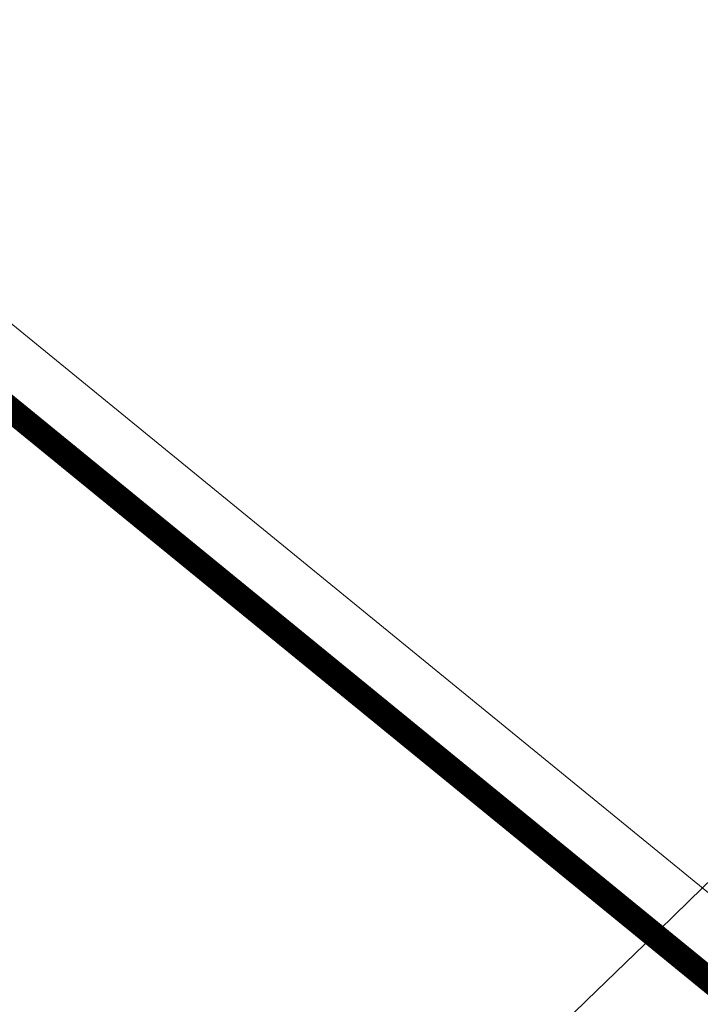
# Model space of a CAD drawing. Header units: millimetres. Extents: x 21148.2 to 21239.2, y 30135 to 30201.8.
# Tile 69 of 189: x 21177.9177 to 21177.9989, y 30158.9185 to 30159.0361. Entities that reach past the tile are written whole.
import ezdxf

# ---------------------------------------------------------------- set-up
doc = ezdxf.new("R2010")
doc.units = ezdxf.units.MM
doc.layers.add('AR-T1E-20-L1$0$ENHANCE PTB LVL 1 - BUILDING WALLS$0$I-FURN', color=7, linetype='Continuous', lineweight=13)
doc.layers.add('AR-T1E-20-L1$0$Seating', color=7, linetype='Continuous', lineweight=13)

# ---------------------------------------------------------------- blocks, each defined once
blk = doc.blocks.new('AR-T1E-20-L1$0$Landseat')
at = {"layer": 'AR-T1E-20-L1$0$Seating', "ltscale": 10, "const_width": 3}
blk.add_lwpolyline([(74.83, 392), (74.83, 327.71, -0.112714), (45.1, 197.5, 0.228329), (45.1, -197.5, -0.112714), (74.83, -327.71), (74.83, -392, 0.414214), (82.83, -400), (696.83, -400, 0.414214), (704.83, -392), (704.83, -278.39, -0.026921), (707.72, -224.66, 0.053882), (707.72, 224.66, -0.026921), (704.83, 278.39), (704.83, 392, 0.414214), (696.83, 400), (82.83, 400, 0.414214)], format="xyb", close=True, dxfattribs=at)
at = {"layer": 'AR-T1E-20-L1$0$Seating', "ltscale": 10}
blk.add_lwpolyline([(74.83, -392), (696.83, -392), (696.83, -278.39, -0.026921), (699.77, -223.8, 0.053882), (699.77, 223.8, -0.026921), (696.83, 278.39), (696.83, 392), (74.83, 392)], format="xyb", dxfattribs=at)

msp = doc.modelspace()

# ---------------------------------------------------------------- linework, layer by layer
at = {"layer": 'AR-T1E-20-L1$0$ENHANCE PTB LVL 1 - BUILDING WALLS$0$I-FURN'}
msp.add_lwpolyline([(21151.6176, 30158.22001), (21161.78018, 30177.28148, -0.430225), (21166.68396, 30177.78571), (21178.8309, 30162.44884, -0.43714), (21176.96381, 30158.05313), (21154.57652, 30153.6581, -0.553804), (21151.62041, 30158.22603)], format="xyb", dxfattribs=at)
msp.add_lwpolyline([(21151.7967, 30158.13083), (21161.94872, 30177.17249, -0.426961), (21166.53924, 30177.6463), (21178.65843, 30162.34447, -0.433306), (21176.91019, 30158.24642), (21154.55586, 30153.85786, -0.550633)], format="xyb", close=True, dxfattribs=at)

# ---------------------------------------------------------------- block references
at = {"layer": 'AR-T1E-20-L1$0$Seating', "ltscale": 10, "xscale": 0.001, "yscale": 0.001, "zscale": 0.001, "rotation": 320.7656283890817}
msp.add_blockref('AR-T1E-20-L1$0$Landseat', (21177.90853, 30159.51256), dxfattribs=at)

doc.saveas('drawing.dxf')
